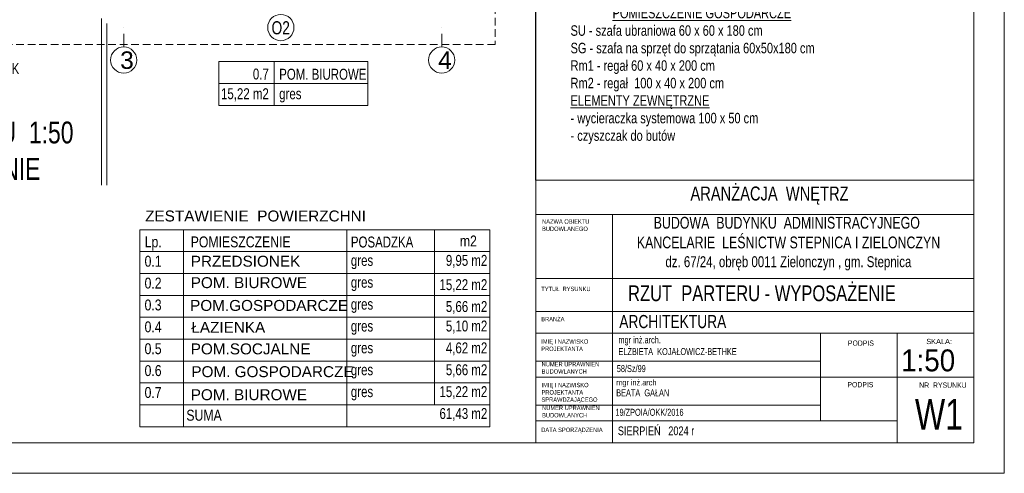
# Model space of a CAD drawing. Header units: inches. Extents: x 67014 to 70164, y -40762 to -35657.
# Tile 38 of 55: x 69040 to 70164, y -40762 to -40243. Entities that reach past the tile are written whole.
import ezdxf
from ezdxf.enums import TextEntityAlignment as Align

# ---------------------------------------------------------------- set-up
doc = ezdxf.new("R2010")
doc.units = ezdxf.units.IN
doc.header["$MEASUREMENT"] = 0
doc.linetypes.add('DASHDOT', pattern=[1, 0.5, -0.25, 0, -0.25])
doc.linetypes.add('HIDDEN', pattern=[0.375, 0.25, -0.125])
for name, color, linetype, lineweight in [('A--tabelka rysunku', 7, 'Continuous', 0), ('A--tabelka-zest.pow.', 7, 'Continuous', 0), ('p--dach', 7, 'Continuous', 20), ('p--obrzeże bet.', 252, 'Continuous', 0), ('p--opis okna', 7, 'Continuous', 0), ('p--opisy pomieszczeń', 7, 'Continuous', 0), ('p--osie konstr.-NR', 7, 'DASHDOT', 15), ('p--podpis rysunku', 7, 'Continuous', 0)]:
    doc.layers.add(name, color=color, linetype=linetype, lineweight=lineweight)
doc.styles.add('1-50', font='arial.ttf', dxfattribs={"width": 0.75, "height": 12.5})
doc.styles.add('1-500', font='arial.ttf', dxfattribs={"width": 0.75, "height": 1.25})
doc.styles.add('Arial narrow', font='arial.ttf', dxfattribs={"width": 0.75})
doc.styles.get("Standard").update_dxf_attribs({"font": 'ARIAL.TTF'})
doc.styles.add('STYL-1', font='arial.ttf', dxfattribs={"width": 0.75})

msp = doc.modelspace()

# ---------------------------------------------------------------- linework, layer by layer
at = {"linetype": 'Continuous'}
msp.add_line((69629.402, -40426.616), (69629.402, -39311.616), dxfattribs=at)
at = {"layer": 'A--tabelka rysunku', "linetype": 'Continuous'}
for p, q in [((70129.402, -40426.616), (69629.402, -40426.616)), ((70129.402, -40465.678), (69629.402, -40465.678)), ((69716.902, -40465.678), (69716.902, -40726.616)), ((70129.402, -40539.116), (69629.402, -40539.116)), ((70129.402, -40539.116), (69629.402, -40539.116)), ((70129.402, -40576.616), (69629.402, -40576.616)), ((70129.402, -40601.616), (69629.402, -40601.616)), ((69954.402, -40701.616), (69954.402, -40601.616)), ((70041.902, -40726.616), (70041.902, -40601.616)), ((69954.402, -40633.616), (69629.402, -40633.616)), ((70041.902, -40651.616), (69629.402, -40651.616)), ((70041.902, -40651.616), (70129.402, -40651.616)), ((69954.402, -40683.616), (69629.402, -40683.616)), ((70041.902, -40701.616), (69629.402, -40701.616))]:
    msp.add_line(p, q, dxfattribs=at)
for points in [[(68064.402, -40761.616), (70164.402, -40761.616), (70164.402, -39276.616), (68064.402, -39276.616)], [(68064.402, -40761.616), (70164.402, -40761.616), (70164.402, -39276.616), (68064.402, -39276.616)], [(68189.402, -40726.616), (70129.402, -40726.616), (70129.402, -39311.616), (68189.402, -39311.616)], [(69629.402, -40726.616), (70129.402, -40726.616), (70129.402, -40426.616), (69629.402, -40426.616)]]:
    msp.add_lwpolyline(points, close=True, dxfattribs=at)
at = {"layer": 'A--tabelka-zest.pow.'}
for p, q in [((69226.771, -40483.304), (69226.771, -40708.304)), ((69413.286, -40483.304), (69413.286, -40708.304)), ((69513.286, -40483.304), (69513.286, -40683.304)), ((69176.771, -40508.304), (69576.771, -40508.304)), ((69176.771, -40533.304), (69576.771, -40533.304)), ((69176.771, -40558.304), (69576.771, -40558.304)), ((69176.771, -40583.304), (69576.771, -40583.304)), ((69176.771, -40608.304), (69576.771, -40608.304)), ((69176.771, -40633.304), (69576.771, -40633.304)), ((69176.771, -40658.304), (69576.771, -40658.304)), ((69176.771, -40683.304), (69576.771, -40683.304)), ((69176.771, -40683.304), (69576.771, -40683.304)), ((69176.771, -40708.304), (69576.771, -40708.304))]:
    msp.add_line(p, q, dxfattribs=at)
msp.add_lwpolyline([(69176.771, -40708.304), (69176.771, -40483.304), (69576.771, -40483.304), (69576.771, -40708.304)], dxfattribs=at)
at = {"layer": 'p--dach', "linetype": 'HIDDEN', "ltscale": 35}
msp.add_lwpolyline([(68302.623, -39427.311), (69582.623, -39427.311), (69582.623, -40271.711), (68302.623, -40271.711)], close=True, dxfattribs=at)
at = {"layer": 'p--obrzeże bet.', "linetype": 'Continuous', "ltscale": 35}
for p, q in [((69133.223, -40241.711), (69133.223, -40432.386)), ((69139.223, -40247.711), (69139.223, -40432.386))]:
    msp.add_line(p, q, dxfattribs=at)
at = {"layer": 'p--opis okna'}
msp.add_circle((69337.928, -40252.173), 15, dxfattribs=at)
at = {"layer": 'p--opisy pomieszczeń'}
for p, q in [((69330.124, -40291.079), (69330.124, -40341.079)), ((69437.124, -40316.079), (69267.124, -40316.079))]:
    msp.add_line(p, q, dxfattribs=at)
msp.add_lwpolyline([(69267.124, -40341.079), (69437.124, -40341.079), (69437.124, -40291.079), (69267.124, -40291.079)], close=True, dxfattribs=at)
at = {"layer": 'p--osie konstr.-NR', "linetype": 'DASHDOT', "ltscale": 30}
for p, q in [((69158.423, -40274.31), (69158.423, -40249.31)), ((69521.673, -40274.31), (69521.673, -40249.31))]:
    msp.add_line(p, q, dxfattribs=at)
at = {"layer": 'p--osie konstr.-NR', "linetype": 'Continuous', "ltscale": 35}
for centre in [(69158.423, -40289.31), (69521.673, -40289.31)]:
    msp.add_circle(centre, 15, dxfattribs=at)

# ---------------------------------------------------------------- texts
at = {"lineweight": 5, "insert": (69668.9, -39329.413), "char_height": 12, "attachment_point": 1, "style": '1-50'}
msp.add_mtext("\\pxql;ZESTAWIENIE WYPOSAŻENIA :\\P\\pxql;{\\L^IPOCZEKALNIA:\\P\\pxql;}f - fotel tapicerowany\\P\\pxql;w - wiaszak na ubrania stojący\\P\\pxql;k - pojemnik na odpady\\P\\pxql;{\\L^IPOMIESZCZENIE BIUROWE - KANCELARIA:\\P\\pxql;}B1 - biurko narożne  160x105 x 70/50  cm wys.76 cm\\P\\pxql;Bd - blat do biurka ok. 50 x 140 cm\\P\\pxql;Kt -  kontener - 4 szuflady 43 x 50 x 76 cm\\P\\pxql;Fo - fotel biurowy obrotowy\\P\\pxql;ks1 - krzesło biurowe\\P\\pxql;s1 - szafa aktowa zamykana z drzwiami pełnymi 80 x 40 x 180 cm \\P\\pxql;   + nadstawka wys. 80 x 40 x 60 cm\\P\\pxql;s2 -szafa aktowa zamykana z drzwiami pełnymi szer. 60 x 40 x 180cm\\P\\pxql;   + nadstawka wys. 60 x 40 x 60 cm\\P\\pxql;k - biurowy pojemnik na odpady\\P\\pxql;{\\L^IŁAZIENKA:} \\P\\pxql;1 -umywalka 65x55 cm\\P\\pxql;2 - poręcz podłogowa uchylna dł.60 cm \\P\\pxql;3 - dozownik mydła\\P\\pxql;4 - podajnik ręczników papierowych\\P\\pxql;5 - lustro uchylne 60 x 60 cm \\P\\pxql;6- miska ustępowa wisząca \\P\\pxql;7 - uchwyt do papieru toaletowego\\P\\pxql;8- pojemnik na odpady\\P\\pxql;9- poręcz kątowa ścienna \\P\\pxql;{\\L^IPOM' SOCJALNE}:\\P\\pxql;{\\LMEBLE:\\P\\pxql;}St1. - szafka stojąca 3 szuflady szer. 60x60x82 cm \\P\\pxql;Stf - szafka stojąca do zabudowy zmywarki 45x60x85 cm\\P\\pxql;St2 - szafka stojąca zlewozmykakowa z szufladą 60x60x82 cm\\P\\pxql;St3 - szafka stojąca pod zabudowę lodówki 60x60x82 cm\\P\\pxql;z - zlewozmywak jednokomorowy z ociekaczem, wpuszczany w blat\\P\\pxql;bl - blat kuchenny gr. 3,8 cm dł. ok. 240 cm\\P\\pxql;Sw1 - szafka wisząca 60x35x72 cm \\P\\pxql;Sw2- szafka wisząca 45 x35x72 cm\\P\\pxql;Sw3- szafka wisząca pod mikrofalówkę 60x 35 x 72 cm\\P\\pxql;ks2 - krzesło szt .2\\P\\pxql;st - stolik 60 x 80 x 75 cm\\P\\pxql;{\\L URZĄDZENIA  ELEKTRYCZNE^I\\P\\pxql;}L- lodówka podblatowa do zabudowy szer. 60x55x82 cm\\P\\pxql;ke - kuchenka elektryczna dwupalnikowa wpuszczana w blat\\P\\pxql;km - kuchenka mikrofalowa \\P\\pxql;ZM - zmywarka szer. 45 cm\\P\\pxql;P - pochłaniacz podszafkowy z wkładem węglowym\\P\\pxql; ^I{\\LPOMIESZCZENIE GOSPODARCZE\\P\\pxql;}SU - szafa ubraniowa 60 x 60 x 180 cm\\P\\pxql;SG - szafa na sprzęt do sprzątania 60x50x180 cm \\P\\pxql;Rm1 - regał 60 x 40 x 200 cm\\P\\pxql;Rm2 - regał  100 x 40 x 200 cm\\P\\pxql;{\\LELEMENTY ZEWNĘTRZNE\\P\\pxql;}- wycieraczka systemowa 100 x 50 cm\\P\\pxql;- czyszczak do butów", dxfattribs=at)
at = {"layer": 'A--tabelka rysunku', "style": 'Arial narrow'}
msp.add_text('SKALA:', height=6, dxfattribs=at).set_placement((70075.263, -40607.95), align=Align.TOP_LEFT)
at = {"layer": 'A--tabelka rysunku', "style": 'Arial narrow', "width": 0.908571}
msp.add_text('1:50', height=25, dxfattribs=at).set_placement((70046.526, -40620.051), align=Align.TOP_LEFT)
at = {"layer": 'A--tabelka rysunku', "ltscale": 35, "attachment_point": 2}
for s, insert, char_height, width, style in [('ARANŻACJA  WNĘTRZ', (69896.199, -40433.859), 16, 627.98218, 'Arial narrow'), ('RZUT  PARTERU - WYPOSAŻENIE', (69887.545, -40546.853), 18, 589.37616, 'STYL-1'), ('\\pxql;ARCHITEKTURA ', (70038.556, -40580.689), 15, 627.98218, 'Arial narrow')]:
    msp.add_mtext(s, dxfattribs=dict(at, insert=insert, char_height=char_height, width=width, style=style))
at = {"layer": 'A--tabelka rysunku'}
for s, insert, char_height, width, attachment_point, style in [('{\\H0.75x;BUDOWA  BUDYNKU  ADMINISTRACYJNEGO\\P KANCELARIE  LEŚNICTW STEPNICA I ZIELONCZYN\\P\\H0.9259x; dz. 67/24, obręb 0011 Zielonczyn , gm. Stepnica}', (69915.911, -40468.512), 18, 597.29156, 2, '1-500'), ('NAZWA OBIEKTU\\PBUDOWLANEGO', (69636.327, -40471.353), 5, 277.17637, 1, 'Arial narrow'), ('TYTUŁ  RYSUNKU', (69635.421, -40548.384), 5, 277.17637, 1, 'Arial narrow'), ('BRANŻA', (69635.421, -40582.891), 5, 277.17637, 1, 'Arial narrow'), ('IMIĘ I NAZWISKO \\PPROJEKTANTA', (69635.421, -40608.499), 5, 277.17637, 1, 'Arial narrow'), ('PODPIS ', (69985.755, -40609.835), 6, 277.17637, 1, 'Arial narrow'), ('NUMER UPRAWNIEŃ \\PBUDOWLANYCH', (69635.866, -40634.362), 5, 277.17637, 1, 'Arial narrow'), ('\\P58/Sz/99', (69721.715, -40624.596), 8, 277.17637, 1, 'Arial narrow'), ('IMIĘ I NAZWISKO \\PPROJEKTANTA\\PSPRAWDZAJĄCEGO', (69635.706, -40658.228), 5, 277.17637, 1, 'Arial narrow'), ('{\\H0.8333x;mgr inż.arch\\P}BEATA  GAŁAN    \\P    ', (69721.061, -40654.507), 8, 219.89178, 1, 'Arial narrow'), ('PODPIS  ', (69985.186, -40657.289), 6, 277.17637, 1, 'Arial narrow'), ('NR  RYSUNKU', (70067.248, -40657.827), 6, 72.14614, 1, 'Arial narrow'), ('NUMER UPRAWNIEŃ \\PBUDOWLANYCH', (69636.386, -40684.379), 5, 277.17637, 1, 'Arial narrow'), ('W1', (70062.272, -40676.551), 35, 65.0967, 1, 'Arial narrow'), (' 19/ZPOIA/OKK/2016\\P       ', (69717.833, -40687.878), 8, 219.89178, 1, 'Arial narrow'), ('SIERPIEŃ   2024 r', (69722.905, -40708.043), 10, 277.17637, 1, 'Arial narrow'), ('DATA SPORZĄDZENIA', (69635.421, -40709.44), 5, 277.17637, 1, 'Arial narrow')]:
    msp.add_mtext(s, dxfattribs=dict(at, insert=insert, char_height=char_height, width=width, attachment_point=attachment_point, style=style))
at = {"layer": 'A--tabelka rysunku', "insert": (69723.615, -40605.138), "char_height": 8, "width": 277.17637, "attachment_point": 1}
msp.add_mtext('{\\W0.75;mgr inż.arch.\\PELŻBIETA  KOJAŁOWICZ-BETHKE}', dxfattribs=at)
at = {"layer": 'A--tabelka-zest.pow.', "width": 0.8}
for s, p in [('Lp.', (69182.427, -40490.886)), ('POMIESZCZENIE', (69235.014, -40490.886)), ('m2', (69542.471, -40489.834)), ('0.1', (69182.275, -40512.972)), ('0.2', (69182.275, -40537.972)), ('0.3', (69182.275, -40562.972)), ('0.4', (69182.275, -40587.972)), ('0.5', (69182.275, -40612.972)), ('0.6', (69182.275, -40637.972)), ('0.7', (69182.275, -40662.972)), ('SUMA', (69230.02, -40689))]:
    msp.add_text(s, height=12.5, dxfattribs=at).set_placement(p, align=Align.TOP_LEFT)
at = {"layer": 'A--tabelka-zest.pow.', "ltscale": 35, "insert": (69182.926, -40461.28), "char_height": 12.5, "width": 402.19685, "attachment_point": 1}
msp.add_mtext('ZESTAWIENIE  POWIERZCHNI   ', dxfattribs=at)
at = {"layer": 'A--tabelka-zest.pow.', "char_height": 12.5, "style": '1-50'}
for s, insert, width, attachment_point in [('POSADZKA', (69417.96, -40491.022), 100, 1), ('gres', (69417.96, -40512.027), 100, 1), ('\\pxqr;9,95 m2', (69510.29, -40512.027), 63.48431, 1), ('\\pxqr;15,22 m2', (69510.29, -40554.582), 63.48431, 7), ('gres', (69417.96, -40537.027), 100, 1), ('gres', (69417.96, -40562.027), 100, 1), ('\\pxqr;5,66 m2', (69510.29, -40579.582), 63.48431, 7), ('gres', (69417.96, -40587.027), 100, 1), ('\\pxqr;5,10 m2', (69510.29, -40587.027), 63.48431, 1), ('gres', (69417.96, -40612.027), 100, 1), ('\\pxqr;4,62 m2', (69510.29, -40612.027), 63.48431, 1), ('\\pxqr;5,66 m2', (69510.29, -40637.027), 63.48431, 1), ('gres', (69417.96, -40637.027), 100, 1), ('gres', (69417.96, -40662.027), 100, 1), ('\\pxqr;15,22 m2', (69510.29, -40662.027), 63.48431, 1), ('\\pxqr;61,43 m2', (69510.29, -40687.027), 63.48431, 1)]:
    msp.add_mtext(s, dxfattribs=dict(at, insert=insert, width=width, attachment_point=attachment_point))
at = {"layer": 'A--tabelka-zest.pow.', "char_height": 12.5, "attachment_point": 1}
for s, insert, width in [('PRZEDSIONEK', (69235.014, -40512.972), 74.28), ('POM. BIUROWE', (69235.014, -40537.474), 133.69486), ('POM.GOSPODARCZE', (69234.329, -40563.506), 72.19), ('ŁAZIENKA', (69235.699, -40588.515), 150.3188), ('POM.SOCJALNE', (69235.014, -40613.177), 150.3188), ('POM. GOSPODARCZE', (69235.699, -40639.209), 211.26936), ('POM. BIUROWE', (69235.014, -40665.534), 133.69486)]:
    msp.add_mtext(s, dxfattribs=dict(at, insert=insert, width=width))
at = {"layer": 'p--opis okna', "insert": (69327.318, -40244.923), "char_height": 15, "width": 74.01038, "attachment_point": 1, "style": '1-50'}
msp.add_mtext('O2', dxfattribs=at)
at = {"layer": 'p--opisy pomieszczeń', "char_height": 12.5, "style": '1-50'}
for s, insert, width, attachment_point in [('PRZEDSIONEK', (68945.308, -40292.859), 106.86476, 1), ('0.7', (69324.192, -40299.052), 98, 3), ('POM. BIUROWE', (69336.055, -40299.287), 106.86476, 1), ('15,22 m2', (69324.192, -40321.555), 98, 3), ('gres', (69336.055, -40321.555), 100, 1)]:
    msp.add_mtext(s, dxfattribs=dict(at, insert=insert, width=width, attachment_point=attachment_point))
at = {"layer": 'p--osie konstr.-NR', "linetype": 'Continuous', "ltscale": 35, "char_height": 20, "width": 63.5564, "attachment_point": 1}
for s, insert in [('3', (69154.383, -40279.418)), ('4', (69517.633, -40279.418))]:
    msp.add_mtext(s, dxfattribs=dict(at, insert=insert))
at = {"layer": 'p--podpis rysunku', "insert": (69232.953, -40359.563), "char_height": 25, "width": 531.4776, "attachment_point": 3}
msp.add_mtext('\\pxqc;{\\W0.75;RZUT PARTERU  1:50\\P\\pxqc;WYPOSAŻENIE}', dxfattribs=at)

doc.saveas('drawing.dxf')
